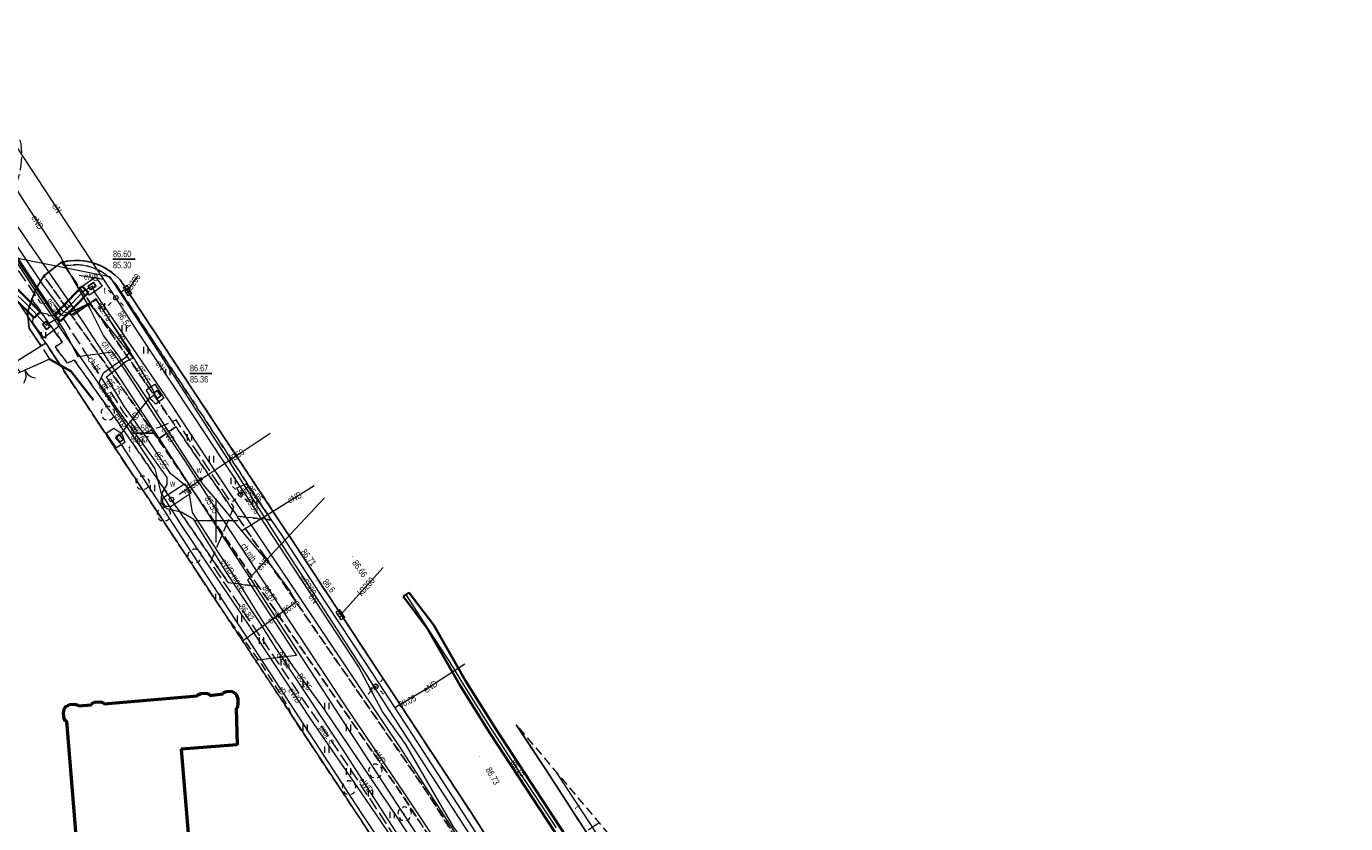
# Model space of a CAD drawing. Header units: metres. Extents: x 7504240 to 7504745, y 5782869 to 5783359.
# Tile 93 of 93: x 7504578 to 7504729, y 5783265 to 5783357. Entities that reach past the tile are written whole.
import ezdxf
from ezdxf.enums import TextEntityAlignment as Align

# ---------------------------------------------------------------- set-up
doc = ezdxf.new("R2010")
doc.units = ezdxf.units.M
doc.header["$MEASUREMENT"] = 0
for name, pattern in [('1.0_0.5', [1.5, 1, -0.5]), ('1.5_0.5', [2, 1.5, -0.5]), ('219-500', [0]), ('egug-500', [1, 0.5, -0.5]), ('otob_500', [0])]:
    doc.linetypes.add(name, pattern=pattern)
doc.layers.get('0').update_dxf_attribs({"color": 2, "linetype": 'CONTINUOUS', "lineweight": 5})
for name, color, linetype in [('203-punkt graniczny', 7, 'CONTINUOUS'), ('218-kontur użytku gruntowego', 7, 'CONTINUOUS'), ('219-działka ewidencyjna', 7, 'CONTINUOUS'), ('312-budynek ewidencyjny', 7, 'CONTINUOUS'), ('brama', 7, 'CONTINUOUS'), ('chodnik', 7, 'CONTINUOUS'), ('chodnik-Atr17', 7, 'CONTINUOUS'), ('drzewo liściaste', 7, 'CONTINUOUS'), ('jezdnia', 7, 'CONTINUOUS'), ('komora podziemna', 7, 'CONTINUOUS'), ('kratka ściekowa', 7, 'CONTINUOUS'), ('krawężnik', 7, 'CONTINUOUS'), ('latarnia', 7, 'CONTINUOUS'), ('obudowa ochronna przewodu', 7, 'CONTINUOUS'), ('ogrodzenie trwałe', 7, 'CONTINUOUS'), ('pikieta sztuczna', 7, 'CONTINUOUS'), ('pikieta sztuczna-Atr2', 7, 'CONTINUOUS'), ('przewód elektroenergetyczny podziemny', 7, 'CONTINUOUS'), ('przewód elektroenergetyczny podziemny - ob. projektowany', 7, 'CONTINUOUS'), ('przewód elektroenergetyczny podziemny - ob. projektowany-Atr1', 7, 'CONTINUOUS'), ('przewód elektroenergetyczny podziemny-Atr1', 7, 'CONTINUOUS'), ('przewód gazowy', 7, 'CONTINUOUS'), ('przewód kanalizacyjny', 7, 'CONTINUOUS'), ('przewód kanalizacyjny-Atr1', 7, 'CONTINUOUS'), ('przewód telekomunikacyjny podziemny', 7, 'CONTINUOUS'), ('przewód telekomunikacyjny podziemny-Atr1', 7, 'CONTINUOUS'), ('przewód wodociągowy', 7, 'CONTINUOUS'), ('przewód wodociągowy-Atr1', 7, 'CONTINUOUS'), ('Punkt budynku', 7, 'CONTINUOUS'), ('rzędna', 7, 'CONTINUOUS'), ('rzędna-Atr2', 7, 'CONTINUOUS'), ('rzędna-Atr3', 7, 'CONTINUOUS'), ('trawnik', 7, 'CONTINUOUS'), ('Wstawianie ramki sekcyjnej z opisem', 7, 'CONTINUOUS'), ('właz do komory lub kanału - okrągły', 7, 'CONTINUOUS'), ('właz do komory lub kanału - okrągły-Atr17', 7, 'CONTINUOUS'), ('właz do komory lub kanału - prostokątny', 7, 'CONTINUOUS'), ('właz do komory lub kanału - prostokątny-Atr17', 7, 'CONTINUOUS'), ('zasuwa lub zawór', 7, 'CONTINUOUS'), ('zasuwa lub zawór-Atr17', 7, 'CONTINUOUS')]:
    doc.layers.add(name, color=color, linetype=linetype)
doc.styles.get("Standard").update_dxf_attribs({"font": 'Working1250', "width": 0.75})
doc.linetypes.add('902-500', pattern='A,3.75,0,[1,ksztalty.shx,S=0.5,R=0,X=0,Y=0],3.75', length=7.5)

# ---------------------------------------------------------------- blocks, each defined once
blk = doc.blocks.new('PW01')
at = {"linetype": 'Continuous', "lineweight": 13}
h = blk.add_hatch(color=0, dxfattribs=at)
edge = h.paths.add_edge_path()
edge.add_arc((0, 0), 0.045, 0, 360)
blk = doc.blocks.new('SUPWP')
at = {"color": 0, "linetype": 'Continuous'}
blk.add_lwpolyline([(-0.375, -0.25), (0.375, -0.25), (0.375, 0.25), (-0.375, 0.25)], close=True, dxfattribs=at)
blk = doc.blocks.new('OP021')
at = {"linetype": 'Continuous', "lineweight": 13}
h = blk.add_hatch(color=0, dxfattribs=at)
edge = h.paths.add_edge_path()
edge.add_arc((0, 0), 0.05, 0, 360)
at = {"color": 0, "linetype": 'Continuous', "lineweight": 13}
for centre, start, end in [((-0.38, 0.124), 121.308, 202.548), ((0, 0.4), 49.272, 130.728), ((0.38, 0.124), 337.452, 58.692), ((-0.235, -0.324), 193.221, 274.871), ((0.235, -0.324), 265.129, 346.779)]:
    blk.add_arc(centre, 0.4, start, end, dxfattribs=at)
blk = doc.blocks.new('SM01')
at = {"color": 0, "linetype": 'Continuous', "lineweight": 13}
for p, q in [((-0.53, 0.531), (-0.883, 0.884)), ((0.531, 0.531), (0.884, 0.884)), ((-0.53, -0.53), (-0.883, -0.883)), ((0.531, -0.53), (0.884, -0.883))]:
    blk.add_line(p, q, dxfattribs=at)
blk.add_circle((0, 0), 0.25, dxfattribs=at)
blk = doc.blocks.new('US05')
at = {"color": 0, "linetype": 'Continuous', "lineweight": 13}
for p, q in [((-0.525, -0.25), (-0.525, 0.25)), ((-0.525, 0.25), (-0.175, 0.25)), ((-0.175, -0.25), (-0.175, 0.25)), ((-0.175, 0.25), (0.175, 0.25)), ((0.175, -0.25), (0.175, 0.25)), ((0.175, 0.25), (0.525, 0.25)), ((0.525, -0.25), (0.525, 0.25)), ((-0.525, -0.25), (-0.175, -0.25)), ((-0.175, -0.25), (0.175, -0.25)), ((0.175, -0.25), (0.525, -0.25))]:
    blk.add_line(p, q, dxfattribs=at)
blk = doc.blocks.new('US22')
at = {"color": 0, "linetype": 'Continuous', "lineweight": 13}
blk.add_circle((0, 0), 0.25, dxfattribs=at)
blk = doc.blocks.new('US25')
at = {"linetype": 'Continuous', "lineweight": 0}
h = blk.add_hatch(color=0, dxfattribs=at)
edge = h.paths.add_edge_path()
edge.add_arc((0, 0), 0.2, 0, 360)
blk = doc.blocks.new('TU04')
at = {"color": 0, "linetype": 'Continuous', "lineweight": 13}
for p, q in [((0, 0), (0, 0.75)), ((0.5, 0), (0.5, 0.75))]:
    blk.add_line(p, q, dxfattribs=at)
blk = doc.blocks.new('OK02')
at = {"color": 0, "linetype": 'Continuous', "lineweight": 0}
for centre, start, end in [((-1.5, 0), 0, 60), ((1.5, 0), 120, 180)]:
    blk.add_arc(centre, 1.5, start, end, dxfattribs=at)
blk = doc.blocks.new('203')
at = {"linetype": 'Continuous', "lineweight": 0}
h = blk.add_hatch(color=0, dxfattribs=at)
edge = h.paths.add_edge_path()
edge.add_arc((0, 0), 0.045, 0, 360)
blk = doc.blocks.new('PUNKTBUD')
at = {"color": 0}
blk.add_circle((0, 0), 0.045, dxfattribs=at)

msp = doc.modelspace()

# ---------------------------------------------------------------- linework, layer by layer
at = {"layer": '218-kontur użytku gruntowego', "color": 3, "linetype": 'egug-500', "lineweight": 18, "flags": 128}
for points in [[(7504580.47, 5783320.31), (7504570.57, 5783314.14)], [(7504627.45, 5783249.25), (7504580.47, 5783320.31)]]:
    msp.add_lwpolyline(points, dxfattribs=at)
at = {"layer": '219-działka ewidencyjna', "color": 7, "linetype": '219-500', "lineweight": 18, "flags": 128}
for points in [[(7504580.47, 5783320.31), (7504572.16, 5783332.8)], [(7504580.47, 5783320.31), (7504570.57, 5783314.14)], [(7504580.47, 5783320.31), (7504627.45, 5783249.25)]]:
    msp.add_lwpolyline(points, dxfattribs=at)
at = {"layer": '312-budynek ewidencyjny', "color": 7, "linetype": 'Continuous', "lineweight": 50, "flags": 128}
for points in [[(7504585.69, 5783278.96), (7504586.09, 5783279.15)], [(7504586.09, 5783279.15), (7504586.69, 5783279.21)], [(7504586.69, 5783279.21), (7504587.12, 5783279.08)], [(7504587.12, 5783279.08), (7504587.13, 5783278.98)], [(7504587.13, 5783278.98), (7504597.82, 5783279.88)], [(7504597.82, 5783279.88), (7504597.83, 5783279.97)], [(7504597.83, 5783279.97), (7504598.25, 5783280.16)], [(7504598.25, 5783280.16), (7504598.84, 5783280.2)], [(7504598.84, 5783280.2), (7504599.25, 5783280.07)], [(7504599.25, 5783280.07), (7504599.26, 5783279.94)], [(7504599.26, 5783279.94), (7504600.81, 5783280.11)], [(7504600.8, 5783280.23), (7504601.19, 5783280.39)], [(7504600.81, 5783280.11), (7504600.8, 5783280.23)], [(7504601.19, 5783280.39), (7504601.79, 5783280.41)], [(7504601.79, 5783280.41), (7504602.29, 5783280.08)], [(7504602.29, 5783280.08), (7504602.49, 5783279.53)], [(7504602.49, 5783279.53), (7504602.5, 5783278.92)], [(7504582.48, 5783277.98), (7504582.6, 5783278.42)], [(7504582.54, 5783277.39), (7504582.48, 5783277.98)], [(7504582.6, 5783278.42), (7504582.83, 5783278.72)], [(7504582.83, 5783278.72), (7504583.2, 5783278.9)], [(7504583.2, 5783278.9), (7504583.8, 5783278.95)], [(7504583.8, 5783278.95), (7504584.19, 5783278.82)], [(7504584.19, 5783278.82), (7504584.2, 5783278.74)], [(7504584.2, 5783278.74), (7504585.7, 5783278.86)], [(7504585.7, 5783278.86), (7504585.69, 5783278.96)], [(7504602.41, 5783278.48), (7504602.3, 5783278.48)], [(7504602.3, 5783278.48), (7504602.39, 5783274.28)], [(7504602.5, 5783278.92), (7504602.41, 5783278.48)], [(7504582.71, 5783276.99), (7504582.54, 5783277.39)], [(7504582.87, 5783277), (7504582.71, 5783276.99)], [(7504585.47, 5783245.12), (7504582.87, 5783277)], [(7504602.39, 5783274.28), (7504596, 5783273.76)], [(7504596, 5783273.76), (7504597.77, 5783252.18)]]:
    msp.add_lwpolyline(points, dxfattribs=at)
at = {"layer": 'brama', "color": 7, "linetype": 'otob_500', "lineweight": 18, "flags": 128}
msp.add_lwpolyline([(7504580.88, 5783318.49), (7504575.28, 5783315.96)], dxfattribs=at)
at = {"layer": 'chodnik', "color": 7, "linetype": '1.0_0.5', "lineweight": 18, "flags": 128}
for points in [[(7504580.26, 5783328.03), (7504582.28, 5783329.61), (7504582.62, 5783329.18), (7504595.39, 5783310.74), (7504594.01, 5783309.78), (7504593.34, 5783309.31)], [(7504584.26, 5783329.8), (7504584.76, 5783329.76), (7504585.26, 5783329.68), (7504585.74, 5783329.56), (7504586.22, 5783329.41), (7504586.33, 5783329.37), (7504586.79, 5783329.18), (7504587.24, 5783328.95), (7504587.67, 5783328.7), (7504588.08, 5783328.41), (7504588.46, 5783328.09), (7504588.83, 5783327.75), (7504588.99, 5783327.58), (7504607.24, 5783299.95), (7504609.35, 5783296.76), (7504629.22, 5783266.51), (7504632.21, 5783261.86), (7504640.76, 5783248.61), (7504694.57, 5783165.13), (7504699.72, 5783157.04), (7504698.72, 5783156.67), (7504697.66, 5783156.67), (7504696.73, 5783157.01), (7504695.96, 5783157.63), (7504695.43, 5783158.47), (7504650.61, 5783227.78), (7504647.37, 5783232.09), (7504632.32, 5783256.12), (7504623.51, 5783269.83), (7504602.38, 5783300.49), (7504606.32, 5783300.05), (7504588.44, 5783327.17), (7504588.12, 5783327.5), (7504587.77, 5783327.85), (7504587.38, 5783328.16), (7504586.97, 5783328.45), (7504586.53, 5783328.69), (7504586.08, 5783328.9), (7504585.75, 5783329.02), (7504585.27, 5783329.16), (7504584.78, 5783329.26), (7504584.28, 5783329.31), (7504583.78, 5783329.32), (7504583.28, 5783329.29), (7504582.79, 5783329.22), (7504582.62, 5783329.18), (7504582.28, 5783329.61), (7504582.77, 5783329.71), (7504583.27, 5783329.78), (7504583.76, 5783329.81)], [(7504593.34, 5783309.31), (7504604.89, 5783292.4), (7504601.38, 5783292.89), (7504591.27, 5783307.65), (7504583.74, 5783318.41), (7504582.95, 5783318.02), (7504581.55, 5783319.9), (7504582.34, 5783320.46), (7504578.86, 5783325.39), (7504579.4, 5783326.65), (7504580.26, 5783328.03)], [(7504697.28, 5783140.66), (7504697, 5783142.25), (7504696.26, 5783143.61), (7504694.91, 5783146.41), (7504694.42, 5783149.75), (7504694.33, 5783152.64), (7504693.73, 5783155.47), (7504692.66, 5783158.08), (7504691.15, 5783160.47), (7504690.46, 5783161.54), (7504682.63, 5783173.76), (7504681.69, 5783175.22), (7504677.1, 5783182.38), (7504648.58, 5783226.38), (7504645.38, 5783230.61), (7504630.15, 5783254.92), (7504621.39, 5783268.45), (7504604.89, 5783292.4), (7504593.34, 5783309.31), (7504595.39, 5783310.74), (7504602.38, 5783300.49), (7504623.51, 5783269.83), (7504632.32, 5783256.12), (7504647.37, 5783232.09), (7504650.61, 5783227.78), (7504695.43, 5783158.47), (7504695.96, 5783157.63), (7504696.73, 5783157.01), (7504697.66, 5783156.67), (7504698.72, 5783156.67), (7504699.72, 5783157.04), (7504701.15, 5783154.36), (7504699.43, 5783153.28), (7504698.21, 5783151.65), (7504697.65, 5783149.69), (7504697.8, 5783147.77), (7504698.59, 5783146.02), (7504699.92, 5783144.64)]]:
    msp.add_lwpolyline(points, close=True, dxfattribs=at)
at = {"layer": 'jezdnia', "color": 7, "linetype": '1.5_0.5', "lineweight": 18, "flags": 128}
for points in [[(7504721.281, 5783124.329), (7504710.4, 5783140.84), (7504707.9, 5783139.18), (7504707.15, 5783140), (7504706.85, 5783140.22), (7504706.58, 5783140.4), (7504706.25, 5783140.51), (7504705.88, 5783140.52), (7504705.56, 5783140.39), (7504704.13, 5783138.46), (7504697.66, 5783141.85), (7504698.65, 5783144.15), (7504698.87, 5783144.8), (7504699.77, 5783147.45), (7504699.97, 5783149.96), (7504699.88, 5783150.96), (7504701.77, 5783150.87), (7504701.76, 5783151.99), (7504701.15, 5783154.36), (7504699.72, 5783157.04), (7504694.57, 5783165.13), (7504640.76, 5783248.61), (7504632.21, 5783261.86), (7504629.22, 5783266.51), (7504609.35, 5783296.76), (7504588.99, 5783327.58), (7504588.83, 5783327.75), (7504588.46, 5783328.09), (7504588.08, 5783328.41), (7504587.67, 5783328.7), (7504587.24, 5783328.95), (7504586.79, 5783329.18), (7504586.33, 5783329.37), (7504586.22, 5783329.41), (7504585.74, 5783329.56), (7504585.26, 5783329.68), (7504584.76, 5783329.76), (7504584.26, 5783329.8), (7504583.76, 5783329.81), (7504583.27, 5783329.78), (7504582.77, 5783329.71), (7504582.28, 5783329.61), (7504580.26, 5783328.03), (7504579.4, 5783326.65), (7504578.86, 5783325.39), (7504578.36, 5783323.84), (7504578.56, 5783322.04), (7504579.94, 5783319.98), (7504580.88, 5783318.49), (7504577.57, 5783316.99), (7504574.98, 5783320.15), (7504567.49, 5783329.3), (7504572.18, 5783333.11), (7504574.6, 5783335.03), (7504576.32, 5783337.09), (7504576.55, 5783337.47), (7504576.79, 5783337.92), (7504577, 5783338.37), (7504577.18, 5783338.83), (7504577.34, 5783339.31), (7504577.47, 5783339.79), (7504577.58, 5783340.28), (7504577.65, 5783340.77), (7504577.7, 5783341.27), (7504577.72, 5783341.77), (7504577.71, 5783342.27), (7504577.69, 5783342.63), (7504577.63, 5783343.13), (7504577.54, 5783343.62), (7504577.444, 5783344.05)], [(7504634.397, 5783276.574), (7504637.72, 5783271.55), (7504679.26, 5783207.25), (7504703.98, 5783169.03), (7504708.24, 5783162.71), (7504710.1, 5783160.34), (7504712.91, 5783156.77), (7504717.79, 5783155.9), (7504718.5, 5783155.91), (7504719.13, 5783156.44), (7504719.08, 5783157.16), (7504718.16, 5783158.83), (7504713.07, 5783165.96), (7504708.95, 5783172.26), (7504684.13, 5783210.71), (7504673.14, 5783228.02), (7504665.828, 5783239.336)]]:
    msp.add_lwpolyline(points, dxfattribs=at)
at = {"layer": 'komora podziemna', "color": 30, "linetype": 'Continuous', "lineweight": 18, "flags": 128}
for points in [[(7504584.72, 5783326.89), (7504586.16, 5783327.93), (7504586.93, 5783326.86), (7504585.49, 5783325.82), (7504585.27, 5783326.11)], [(7504579.02, 5783323.27), (7504579.91, 5783323.86), (7504580.63, 5783323.69), (7504580.8, 5783323.46), (7504581.58, 5783323.52), (7504582.03, 5783322.83), (7504581.81, 5783322.11), (7504580.25, 5783320.94), (7504579, 5783322.65)], [(7504594.02, 5783314.03), (7504593.08, 5783313.34), (7504592.74, 5783313.67), (7504592.34, 5783313.98), (7504592.35, 5783314.37), (7504591.96, 5783314.97), (7504592.96, 5783315.63)], [(7504588.27, 5783310.57), (7504589.17, 5783309.98), (7504589.52, 5783308.93), (7504588.57, 5783308.34), (7504587.38, 5783310.02)]]:
    msp.add_lwpolyline(points, close=True, dxfattribs=at)
at = {"layer": 'komora podziemna', "color": 5, "linetype": 'Continuous', "lineweight": 18, "flags": 128}
msp.add_lwpolyline([(7504597.14, 5783303.14), (7504594.83, 5783301.6), (7504594.21, 5783301.61), (7504593.9, 5783302.05), (7504593.88, 5783302.61), (7504596.38, 5783304.2)], close=True, dxfattribs=at)
at = {"layer": 'krawężnik', "color": 7, "linetype": 'Continuous', "lineweight": 25, "flags": 128}
for points in [[(7504579.94, 5783319.98), (7504578.56, 5783322.04), (7504578.36, 5783323.84), (7504578.86, 5783325.39), (7504579.4, 5783326.65), (7504580.26, 5783328.03), (7504582.28, 5783329.61), (7504582.77, 5783329.71), (7504583.27, 5783329.78), (7504583.76, 5783329.81), (7504584.26, 5783329.8), (7504584.76, 5783329.76), (7504585.26, 5783329.68), (7504585.74, 5783329.56), (7504586.22, 5783329.41), (7504586.33, 5783329.37), (7504586.79, 5783329.18), (7504587.24, 5783328.95), (7504587.67, 5783328.7), (7504588.08, 5783328.41), (7504588.46, 5783328.09), (7504588.83, 5783327.75), (7504588.99, 5783327.58)], [(7504588.99, 5783327.58), (7504607.24, 5783299.95), (7504609.35, 5783296.76), (7504629.22, 5783266.51), (7504632.21, 5783261.86), (7504640.76, 5783248.61), (7504694.57, 5783165.13)], [(7504703.98, 5783169.03), (7504679.26, 5783207.25), (7504637.72, 5783271.55), (7504634.397, 5783276.574)]]:
    msp.add_lwpolyline(points, dxfattribs=at)
at = {"layer": 'obudowa ochronna przewodu', "color": 0, "linetype": 'CONTINUOUS', "lineweight": 35}
for p, q in [((7504568.649, 5783333.534), (7504579.119, 5783323.214)), ((7504569.351, 5783334.246), (7504579.821, 5783323.926)), ((7504581.449, 5783323.526), (7504584.639, 5783326.846)), ((7504582.171, 5783322.833), (7504585.361, 5783326.154)), ((7504584.639, 5783326.846), (7504585, 5783326.5)), ((7504585.361, 5783326.154), (7504585, 5783326.5)), ((7504579.119, 5783323.214), (7504579.47, 5783323.57)), ((7504579.821, 5783323.926), (7504579.47, 5783323.57)), ((7504581.449, 5783323.526), (7504581.81, 5783323.18)), ((7504582.171, 5783322.833), (7504581.81, 5783323.18)), ((7504621.456, 5783291.292), (7504621.792, 5783291.508)), ((7504621.482, 5783291.251), (7504621.456, 5783291.292)), ((7504624.274, 5783287.549), (7504621.482, 5783291.251)), ((7504622.128, 5783291.724), (7504621.792, 5783291.508)), ((7504622.138, 5783291.709), (7504622.128, 5783291.724)), ((7504624.946, 5783287.991), (7504622.138, 5783291.709)), ((7504627.897, 5783281.195), (7504624.274, 5783287.549)), ((7504628.583, 5783281.605), (7504624.946, 5783287.991)), ((7504631.343, 5783275.694), (7504627.897, 5783281.195)), ((7504632.017, 5783276.126), (7504628.583, 5783281.605)), ((7504638.674, 5783265.99), (7504632.017, 5783276.126)), ((7504638.006, 5783265.55), (7504631.343, 5783275.694)), ((7504647.156, 5783251.639), (7504638.006, 5783265.55)), ((7504647.824, 5783252.081), (7504638.674, 5783265.99))]:
    msp.add_line(p, q, dxfattribs=at)
at = {"layer": 'ogrodzenie trwałe', "color": 7, "linetype": '902-500', "lineweight": 35, "flags": 128}
msp.add_lwpolyline([(7504580.88, 5783318.49), (7504583.32, 5783317.12), (7504585.92, 5783313.78)], dxfattribs=at)
at = {"layer": 'przewód elektroenergetyczny podziemny', "color": 1, "linetype": 'Continuous', "lineweight": 18, "flags": 128}
for points in [[(7504560.011, 5783354.908), (7504562.16, 5783351.67), (7504566.55, 5783352.15), (7504568.77, 5783348.83), (7504566.51, 5783345.28), (7504572.05, 5783336.95), (7504576.5, 5783330.56), (7504580.32, 5783324.69), (7504582.54, 5783321.43), (7504586.41, 5783315.84)], [(7504560.177, 5783355.048), (7504561.41, 5783353.2), (7504563.36, 5783350.24), (7504566.99, 5783344.77), (7504573.56, 5783335.12), (7504577, 5783330.16), (7504579.77, 5783325.95), (7504582.59, 5783321.79), (7504584.14, 5783318.81), (7504588.09, 5783319.33), (7504589.47, 5783317.36), (7504593.1, 5783311.78), (7504596.36, 5783306.86), (7504599.88, 5783301.41), (7504603.65, 5783295.72), (7504608.54, 5783288.27), (7504614.78, 5783278.76), (7504621.29, 5783269.11), (7504627.13, 5783260.32)], [(7504560.79, 5783351.66), (7504561.51, 5783352.03), (7504566.23, 5783355.03), (7504568.06, 5783352.19), (7504573.77, 5783343.24), (7504577.95, 5783336.6), (7504582.17, 5783330.23), (7504583.99, 5783326.94), (7504585.5, 5783324.32), (7504587.08, 5783321.18), (7504588.72, 5783318.97), (7504592.73, 5783312.94), (7504596.65, 5783306.9), (7504598.48, 5783304.14), (7504600.62, 5783301.62), (7504602.91, 5783298.82), (7504606.39, 5783294.67), (7504608.43, 5783291.92)], [(7504588.51, 5783325.53), (7504574.99, 5783346.07)], [(7504624.21, 5783258.8), (7504618.76, 5783267.17), (7504614.63, 5783273.59), (7504609.13, 5783281.91), (7504606.87, 5783285.33), (7504605.09, 5783288.18), (7504601.26, 5783293.93), (7504597.43, 5783300.09), (7504595.98, 5783300.94), (7504594.33, 5783301.34), (7504593.71, 5783301.98), (7504593.76, 5783303.09), (7504594.39, 5783304.11), (7504594.39, 5783304.94), (7504592.05, 5783308.16), (7504588.58, 5783312.93), (7504586.64, 5783315.69), (7504586.67, 5783316), (7504587.1, 5783316.91), (7504588.23, 5783317.75), (7504589.63, 5783318.71), (7504590.17, 5783319.41), (7504586.29, 5783325.28), (7504582.45, 5783323.45), (7504581.32, 5783324.01), (7504578.5, 5783328.26), (7504571.67, 5783338.61)], [(7504622.93, 5783262.69), (7504619.68, 5783267.58), (7504616.32, 5783272.55), (7504612.44, 5783278.31), (7504608.87, 5783283.21), (7504605.24, 5783288.62), (7504603.14, 5783292), (7504600.28, 5783296.31), (7504597.3, 5783300.93), (7504596.84, 5783303.72), (7504594.76, 5783305.37), (7504591.97, 5783309.58), (7504589.49, 5783313.02), (7504587.41, 5783316.46), (7504589.64, 5783318.21), (7504590.5, 5783318.65), (7504588.51, 5783321.16), (7504586.82, 5783323.26), (7504585.58, 5783324.73), (7504584.5, 5783324.35), (7504583.36, 5783323.52), (7504582.44, 5783323.98), (7504580.21, 5783326.94), (7504576.86, 5783331.99)], [(7504584.3, 5783328.12), (7504587.1, 5783327.68)], [(7504647.96, 5783233.53), (7504632.86, 5783256.67), (7504630.41, 5783260.6), (7504627.2, 5783264.87), (7504621.76, 5783274.3), (7504619.03, 5783278.12), (7504617.7, 5783280.65), (7504616.33, 5783283.25), (7504603.17, 5783303.29), (7504590.96, 5783321.75), (7504588.51, 5783325.53)], [(7504586.41, 5783315.84), (7504590.43, 5783309.7), (7504592.97, 5783305.9), (7504593.65, 5783303.15), (7504596.14, 5783299.24), (7504603.81, 5783287.85), (7504610.75, 5783277.33), (7504617.05, 5783268.17)], [(7504602.77, 5783303), (7504602.38, 5783303.75), (7504603.45, 5783304.2), (7504607.44, 5783298.38), (7504612.52, 5783290.59), (7504617.09, 5783283.7), (7504620.5, 5783278.51), (7504622.98, 5783274.68), (7504629.26, 5783264.94), (7504631.47, 5783261.59), (7504634.77, 5783256.65), (7504645.29, 5783240.75), (7504648.49, 5783235.82), (7504647.6, 5783234.95), (7504647.4, 5783233.24)], [(7504603.17, 5783303.29), (7504602.77, 5783303)], [(7504602.91, 5783298.82), (7504607.88, 5783301.89), (7504611.242, 5783304.007)], [(7504612.434, 5783302.595), (7504603.6, 5783293.14), (7504609.22, 5783284.52), (7504604.46, 5783283.96)], [(7504603.03, 5783286.21), (7504609.16, 5783290.68), (7504608.43, 5783291.92)], [(7504639.01, 5783264.74), (7504637.67, 5783266.79), (7504633.8, 5783272.65), (7504631.82, 5783275.68), (7504631.54, 5783276.13), (7504628.51, 5783280.96), (7504627.97, 5783281.85), (7504626.78, 5783283.79), (7504626.35, 5783284.46), (7504625.19, 5783286.22), (7504624.31, 5783287.57), (7504622.33, 5783290.67), (7504621.755, 5783291.551)], [(7504628.526, 5783283.529), (7504624.27, 5783280.75), (7504620.5, 5783278.51)], [(7504617.7, 5783280.65), (7504618.32, 5783280.98)], [(7504617.05, 5783268.17), (7504621.53, 5783261.57), (7504624.28, 5783257.43), (7504622.79, 5783256.29)]]:
    msp.add_lwpolyline(points, dxfattribs=at)
at = {"layer": 'przewód elektroenergetyczny podziemny - ob. projektowany', "color": 1, "linetype": '1.5_0.5', "lineweight": 18, "flags": 128}
msp.add_lwpolyline([(7504643.893, 5783265.323), (7504627.07, 5783253.85), (7504620.46, 5783263.82), (7504614.02, 5783273.56), (7504607.33, 5783283.34), (7504599.37, 5783295.19), (7504602.04, 5783301.54), (7504595.41, 5783311.52), (7504591.29, 5783309.77), (7504589.43, 5783312.39), (7504582.96, 5783322.45), (7504581.52, 5783324.7), (7504579.88, 5783324.92), (7504579.7, 5783325.19), (7504571.39, 5783337.52), (7504569.67, 5783340.12), (7504568.12, 5783342.51), (7504562.6, 5783351.02), (7504562.76, 5783352.44), (7504561.49, 5783354.3), (7504560.72, 5783355.504)], dxfattribs=at)
at = {"layer": 'przewód gazowy', "color": 52, "linetype": 'Continuous', "lineweight": 18, "flags": 128}
msp.add_lwpolyline([(7504562.088, 5783356.652), (7504563.55, 5783354.42), (7504570.18, 5783344.51), (7504577.1, 5783333.86), (7504584.71, 5783322.79), (7504593.92, 5783308.66), (7504601.11, 5783297.64), (7504608.48, 5783286.32), (7504616.47, 5783274.02), (7504623.8, 5783262.71)], dxfattribs=at)
at = {"layer": 'przewód kanalizacyjny', "color": 34, "linetype": 'Continuous', "lineweight": 18, "flags": 128}
for points in [[(7504590.981, 5783328.012), (7504589.85, 5783326.35)], [(7504619.164, 5783294.621), (7504614.26, 5783289.18)]]:
    msp.add_lwpolyline(points, dxfattribs=at)
at = {"layer": 'przewód telekomunikacyjny podziemny', "color": 30, "linetype": 'Continuous', "lineweight": 18, "flags": 128}
for points in [[(7504580.51, 5783322.4), (7504579.45, 5783323.56), (7504579.08, 5783323.94), (7504569.39, 5783333.51), (7504569.03, 5783333.91), (7504568.07, 5783335.11)], [(7504585.82, 5783326.87), (7504585.04, 5783326.44), (7504584.68, 5783326.16), (7504582.1, 5783323.48), (7504581.81, 5783323.16), (7504580.51, 5783322.4)], [(7504677.65, 5783189.47), (7504676.86, 5783189.88), (7504674.98, 5783192.66), (7504669.6, 5783200.77), (7504648, 5783233.05), (7504647.21, 5783234.1), (7504638.18, 5783248.08), (7504632.48, 5783256.33), (7504620.99, 5783274.16), (7504616.66, 5783280.58), (7504599.04, 5783306.94), (7504594.77, 5783313.45), (7504586.06, 5783326.23), (7504585.82, 5783326.87)], [(7504592.99, 5783314.49), (7504592.55, 5783315.37), (7504590.55, 5783318.64), (7504586.23, 5783325.41), (7504583.63, 5783323.49)], [(7504588.45, 5783309.45), (7504589.13, 5783310.01), (7504592.34, 5783314.01), (7504592.99, 5783314.49)], [(7504626.64, 5783251.4), (7504626.13, 5783252.12), (7504624.22, 5783255.09), (7504616.71, 5783266.39), (7504607.34, 5783280.78), (7504599.64, 5783292.56), (7504592.53, 5783303.49), (7504589.13, 5783308.69), (7504588.45, 5783309.45)], [(7504639.01, 5783264.74), (7504637.67, 5783266.79), (7504633.8, 5783272.65), (7504631.82, 5783275.68), (7504631.54, 5783276.13), (7504628.51, 5783280.96), (7504627.97, 5783281.85), (7504626.78, 5783283.79), (7504626.35, 5783284.46), (7504625.19, 5783286.22), (7504624.31, 5783287.57), (7504622.33, 5783290.67), (7504621.755, 5783291.551)], [(7504729.491, 5783131.228), (7504720.06, 5783145.59), (7504712.08, 5783157.39), (7504700.6, 5783175.97), (7504684.94, 5783199.68), (7504664.43, 5783231.79), (7504652.42, 5783250.14), (7504642.94, 5783265.15), (7504639.05, 5783271.061)]]:
    msp.add_lwpolyline(points, dxfattribs=at)
at = {"layer": 'przewód wodociągowy', "color": 5, "linetype": 'Continuous', "lineweight": 18, "flags": 128}
for points in [[(7504559.271, 5783354.288), (7504566.46, 5783343.33), (7504574.93, 5783330.53), (7504587.79, 5783327.96), (7504590.49, 5783323.81), (7504600.98, 5783307.54), (7504606.31, 5783299.1), (7504616.63, 5783283.22), (7504619.49, 5783278.73), (7504630.45, 5783261.83), (7504633.65, 5783257.07)], [(7504598.29, 5783304.75), (7504606.176, 5783310.009)], [(7504595.77, 5783303.01), (7504596.84, 5783303.72), (7504598.29, 5783304.75)]]:
    msp.add_lwpolyline(points, dxfattribs=at)
at = {"layer": 'rzędna-Atr2', "color": 7, "flags": 128}
for points in [[(7504588.172, 5783329.958), (7504590.704, 5783329.958)], [(7504596.994, 5783316.865), (7504599.499, 5783316.865)], [(7504590.201, 5783309.992), (7504592.743, 5783309.992)]]:
    msp.add_lwpolyline(points, dxfattribs=at)
at = {"layer": 'trawnik', "color": 7, "linetype": '1.0_0.5', "lineweight": 18, "flags": 128}
for points in [[(7504588.12, 5783327.5), (7504588.44, 5783327.17), (7504606.32, 5783300.05), (7504602.38, 5783300.49), (7504595.39, 5783310.74), (7504582.62, 5783329.18), (7504582.79, 5783329.22), (7504583.28, 5783329.29), (7504583.78, 5783329.32), (7504584.28, 5783329.31), (7504584.78, 5783329.26), (7504585.27, 5783329.16), (7504585.75, 5783329.02), (7504586.08, 5783328.9), (7504586.53, 5783328.69), (7504586.97, 5783328.45), (7504587.38, 5783328.16), (7504587.77, 5783327.85)], [(7504608.68, 5783277.59), (7504608.31, 5783278.58), (7504605.31, 5783283.4), (7504601.65, 5783288.42), (7504600.91, 5783289.39), (7504580.47, 5783320.31), (7504579.94, 5783319.98), (7504578.56, 5783322.04), (7504578.36, 5783323.84), (7504578.86, 5783325.39), (7504582.34, 5783320.46), (7504581.55, 5783319.9), (7504582.95, 5783318.02), (7504583.74, 5783318.41), (7504591.27, 5783307.65), (7504601.38, 5783292.89), (7504604.89, 5783292.4), (7504621.39, 5783268.45), (7504630.15, 5783254.92), (7504630.99, 5783251.57), (7504627.45, 5783249.25), (7504626.98, 5783250.02)], [(7504665.83, 5783239.34), (7504673.14, 5783228.02), (7504684.13, 5783210.71), (7504679.26, 5783207.25), (7504637.72, 5783271.55), (7504634.4, 5783276.57)]]:
    msp.add_lwpolyline(points, close=True, dxfattribs=at)
at = {"layer": 'Wstawianie ramki sekcyjnej z opisem', "color": 7, "linetype": 'Continuous', "lineweight": 13, "flags": 128}
for points in [[(7504600, 5783297.5), (7504600, 5783302.5)], [(7504597.5, 5783300), (7504602.5, 5783300)]]:
    msp.add_lwpolyline(points, dxfattribs=at)

# ---------------------------------------------------------------- block references
at = {"layer": '203-punkt graniczny', "color": 7, "linetype": 'Continuous', "lineweight": 18}
msp.add_blockref('203', (7504580.47, 5783320.31), dxfattribs=at)
at = {"layer": 'brama', "color": 7, "linetype": 'Continuous', "lineweight": 18, "rotation": 204.313}
msp.add_blockref('OK02', (7504578.08, 5783317.225), dxfattribs=at)
at = {"layer": 'drzewo liściaste', "color": 94, "linetype": 'Continuous', "lineweight": 18}
for p in [(7504587.58, 5783312.3), (7504591.56, 5783304.32), (7504594, 5783300.7), (7504597.54, 5783295.92), (7504618.26, 5783271.26), (7504615.24, 5783269.35), (7504621.61, 5783266.36)]:
    msp.add_blockref('OP021', p, dxfattribs=at)
at = {"layer": 'kratka ściekowa', "color": 34, "linetype": 'Continuous', "lineweight": 18}
for p, rotation in [((7504589.85, 5783326.35), 121.166), ((7504614.26, 5783289.18), 124.134)]:
    msp.add_blockref('US05', p, dxfattribs=dict(at, rotation=rotation))
at = {"layer": 'latarnia', "color": 7, "linetype": 'Continuous', "lineweight": 18}
for p in [(7504588.51, 5783325.53), (7504602.77, 5783303), (7504618.32, 5783280.98)]:
    msp.add_blockref('SM01', p, dxfattribs=at)
at = {"layer": 'pikieta sztuczna', "color": 7, "linetype": 'Continuous', "lineweight": 13}
for p in [(7504588.5, 5783327.72), (7504578.67, 5783321.1), (7504615.65, 5783295.84), (7504611.45, 5783293.15), (7504611.95, 5783293.29), (7504604.89, 5783292.4), (7504602.96, 5783291.05), (7504630.16, 5783272.9)]:
    msp.add_blockref('PW01', p, dxfattribs=at)
at = {"layer": 'Punkt budynku', "color": 5, "linetype": 'Continuous', "lineweight": 18}
for p in [(7504586.09, 5783279.15), (7504586.69, 5783279.21), (7504587.12, 5783279.08), (7504597.82, 5783279.88), (7504597.83, 5783279.97), (7504598.25, 5783280.16), (7504598.84, 5783280.2), (7504599.25, 5783280.07), (7504599.26, 5783279.94), (7504600.8, 5783280.23), (7504600.81, 5783280.11), (7504601.19, 5783280.39), (7504601.79, 5783280.41), (7504602.29, 5783280.08), (7504602.49, 5783279.53), (7504582.48, 5783277.98), (7504582.6, 5783278.42), (7504582.83, 5783278.72), (7504583.2, 5783278.9), (7504583.8, 5783278.95), (7504584.19, 5783278.82), (7504584.2, 5783278.74), (7504585.69, 5783278.96), (7504585.7, 5783278.86), (7504587.13, 5783278.98), (7504602.3, 5783278.48), (7504602.41, 5783278.48), (7504602.5, 5783278.92), (7504582.54, 5783277.39), (7504582.71, 5783276.99), (7504582.87, 5783277), (7504596, 5783273.76), (7504602.39, 5783274.28)]:
    msp.add_blockref('PUNKTBUD', p, dxfattribs=at)
at = {"layer": 'rzędna', "color": 30, "linetype": 'Continuous', "lineweight": 18}
for p, rotation in [((7504585.77, 5783326.85), 34.242), ((7504580.51, 5783322.35), 306.646), ((7504593.24, 5783314.45), 306.29), ((7504588.92, 5783309.43), 306.647)]:
    msp.add_blockref('PW01', p, dxfattribs=dict(at, rotation=rotation))
for p in [(7504586.23, 5783325.41), (7504592.55, 5783315.37)]:
    msp.add_blockref('PW01', p, dxfattribs=at)
at = {"layer": 'rzędna', "color": 1, "linetype": 'Continuous', "lineweight": 18}
for p in [(7504586.29, 5783325.28), (7504581.32, 5783324.01), (7504586.82, 5783323.26), (7504584.14, 5783318.81), (7504588.09, 5783319.33), (7504590.5, 5783318.65), (7504586.64, 5783315.69), (7504587.41, 5783316.46), (7504592.05, 5783308.16), (7504594.76, 5783305.37), (7504603.17, 5783303.29), (7504603.45, 5783304.2), (7504595.98, 5783300.94), (7504597.3, 5783300.93), (7504599.88, 5783301.41), (7504597.43, 5783300.09), (7504609.16, 5783290.68), (7504606.87, 5783285.33), (7504608.87, 5783283.21), (7504620.5, 5783278.51), (7504614.63, 5783273.59), (7504633.8, 5783272.65)]:
    msp.add_blockref('PW01', p, dxfattribs=at)
at = {"layer": 'trawnik', "color": 7, "linetype": 'Continuous', "lineweight": 18}
for p in [(7504586.719, 5783324.149), (7504579.959, 5783320.849), (7504589.219, 5783321.649), (7504591.719, 5783319.149), (7504594.219, 5783316.649), (7504596.719, 5783309.149), (7504599.219, 5783306.649), (7504601.719, 5783304.149), (7504592.459, 5783303.349), (7504604.219, 5783301.649), (7504599.959, 5783290.849), (7504602.459, 5783288.349), (7504604.959, 5783285.849), (7504607.459, 5783283.349), (7504609.959, 5783280.849), (7504612.459, 5783278.349), (7504609.959, 5783275.849), (7504614.959, 5783275.849), (7504612.459, 5783273.349), (7504614.959, 5783270.849), (7504617.459, 5783268.349), (7504619.959, 5783265.849)]:
    msp.add_blockref('TU04', p, dxfattribs=at)
at = {"layer": 'właz do komory lub kanału - okrągły', "color": 7, "linetype": 'Continuous', "lineweight": 18}
msp.add_blockref('US22', (7504594.88, 5783302.41), dxfattribs=at)
at = {"layer": 'właz do komory lub kanału - prostokątny', "color": 7, "linetype": 'Continuous', "lineweight": 18}
for p, rotation in [((7504585.77, 5783326.85), 34.242), ((7504580.51, 5783322.35), 306.646), ((7504593.24, 5783314.45), 306.29), ((7504588.92, 5783309.43), 306.647)]:
    msp.add_blockref('SUPWP', p, dxfattribs=dict(at, rotation=rotation))
at = {"layer": 'zasuwa lub zawór', "color": 5, "linetype": 'Continuous', "lineweight": 18, "rotation": 121.228}
msp.add_blockref('US25', (7504598.29, 5783304.75), dxfattribs=at)

# ---------------------------------------------------------------- texts
at = {"layer": 'chodnik-Atr17', "color": 7, "width": 0.667}
for s, rotation, p in [('ch.mb.', 305.667, (7504587.825, 5783319.46)), ('ch.bt.', 305.906, (7504586.1, 5783317.84))]:
    msp.add_text(s, height=0.75, rotation=rotation, dxfattribs=at).set_placement(p, align=Align.MIDDLE_CENTER)
msp.add_text('ch.mb.', height=0.75, rotation=304.297, dxfattribs=at).set_placement((7504603.38, 5783297.5), align=Align.TOP_LEFT)
at = {"layer": 'pikieta sztuczna-Atr2', "color": 7, "width": 0.667}
for s, rotation, p in [('86.54', 300.012, (7504588.626, 5783323.708)), ('86.71', 308.171, (7504609.669, 5783296.342)), ('86.66', 305.404, (7504615.554, 5783295.11)), ('86.6', 307.863, (7504612.133, 5783292.92)), ('86.82', 306.409, (7504602.545, 5783290.073)), ('86.73', 299.416, (7504630.865, 5783271.425))]:
    msp.add_text(s, height=0.75, rotation=rotation, dxfattribs=at).set_placement(p)
msp.add_text('86.87', height=0.75, rotation=304.601, dxfattribs=at).set_placement((7504605.86, 5783292.68), align=Align.TOP_LEFT)
at = {"layer": 'przewód elektroenergetyczny podziemny - ob. projektowany-Atr1', "color": 1, "width": 0.667}
msp.add_text('proj. e', height=0.75, rotation=304.374, dxfattribs=at).set_placement((7504612.07, 5783276.41), align=Align.MIDDLE_LEFT)
msp.add_text('proj. e', height=0.75, rotation=304.374, dxfattribs=at).set_placement((7504612.07, 5783276.41), align=Align.MIDDLE_LEFT)
at = {"layer": 'przewód elektroenergetyczny podziemny-Atr1', "color": 1, "width": 0.667}
for s, rotation, p in [('eN', 304.317, (7504581.75, 5783335.8)), ('eND', 300.908, (7504579.525, 5783334.191)), ('eND', -8.931, (7504585.7, 5783327.9)), ('eN', 304.445, (7504593.635, 5783317.77)), ('eWD', 308.469, (7504589.185, 5783311.543)), ('eWD', 304.658, (7504594.507, 5783309.815)), ('eN', 35.942, (7504602.97, 5783303.145)), ('eNB', 27.979, (7504608.985, 5783302.628)), ('eNB', 46.943, (7504605.37, 5783295.041)), ('eN', 304.09, (7504611.196, 5783291.034)), ('eNB', 36.101, (7504606.675, 5783288.87)), ('eN', 28.025, (7504618.01, 5783280.815)), ('eND', 33.143, (7504624.562, 5783280.941)), ('eWD', 308.469, (7504617.193, 5783269.645))]:
    msp.add_text(s, height=0.75, rotation=rotation, dxfattribs=at).set_placement(p, align=Align.MIDDLE_CENTER)
for s, rotation, p in [('eWD-niecz.', -56.433, (7504600.82, 5783295.5)), ('eWD', -56.588, (7504608.52, 5783280.72)), ('eWD', -55.996, (7504618.2, 5783273.69))]:
    msp.add_text(s, height=0.75, rotation=rotation, dxfattribs=at).set_placement(p, align=Align.MIDDLE_LEFT)
at = {"layer": 'przewód kanalizacyjny-Atr1', "color": 34, "width": 0.667}
msp.add_text('kB200', height=0.75, rotation=55.765, dxfattribs=at).set_placement((7504590.416, 5783327.181), align=Align.MIDDLE_CENTER)
msp.add_text('kB200', height=0.75, rotation=47.974, dxfattribs=at).set_placement((7504616.39, 5783291.55), align=Align.MIDDLE_LEFT)
at = {"layer": 'przewód telekomunikacyjny podziemny-Atr1', "color": 30, "width": 0.667}
for s, rotation, p in [('tD', 46.209, (7504583.063, 5783324.769)), ('tD', 51.211, (7504590.714, 5783311.979)), ('tD', 304.034, (7504607.562, 5783280.442)), ('t', 303.644, (7504641.453, 5783267.171))]:
    msp.add_text(s, height=0.75, rotation=rotation, dxfattribs=at).set_placement(p, align=Align.MIDDLE_CENTER)
msp.add_text('tD', height=0.75, rotation=-57.458, dxfattribs=at).set_placement((7504588.88, 5783321.26), align=Align.MIDDLE_LEFT)
at = {"layer": 'przewód wodociągowy-Atr1', "color": 5, "width": 0.667}
for s, rotation, p in [('wB50', 33.698, (7504602.233, 5783307.379)), ('wB50', 35.388, (7504597.042, 5783303.863)), ('wB300', 304.222, (7504610.504, 5783292.605))]:
    msp.add_text(s, height=0.75, rotation=rotation, dxfattribs=at).set_placement(p, align=Align.MIDDLE_CENTER)
at = {"layer": 'rzędna-Atr2', "color": 30, "width": 0.667}
for s, p in [('86.60', (7504588.172, 5783329.965)), ('86.67', (7504596.994, 5783316.873)), ('86.58', (7504590.201, 5783309.999))]:
    msp.add_text(s, height=0.75, dxfattribs=at).set_placement(p, align=Align.BOTTOM_LEFT)
at = {"layer": 'rzędna-Atr2', "color": 1, "width": 0.667}
for s, rotation, p in [('85.25', 307.941, (7504580.644, 5783325.288)), ('85.95', 305.574, (7504586.807, 5783315.525)), ('85.75', 312.809, (7504587.602, 5783316.085)), ('85.85', -53.966, (7504590.43, 5783310.39)), ('85.55', -56.467, (7504593.16, 5783307.78)), ('85.95', 312.019, (7504603.755, 5783303.823)), ('85.55', 300.982, (7504598.953, 5783302.698)), ('85.95', 304.009, (7504603.61, 5783302.611)), ('86.05', 35.384, (7504607.735, 5783289.536)), ('86.65', 308.094, (7504607.172, 5783284.802)), ('86.25', -53.924, (7504609.5, 5783282.35)), ('86.05', 25.084, (7504620.956, 5783278.811)), ('86.15', 308.44, (7504633.981, 5783272.44))]:
    msp.add_text(s, height=0.75, rotation=rotation, dxfattribs=at).set_placement(p, align=Align.MIDDLE_LEFT)
at = {"layer": 'rzędna-Atr2', "color": 30, "width": 0.667}
for s, rotation, p in [('85.75', 303.792, (7504586.658, 5783324.739)), ('85.65', 299.036, (7504591.18, 5783317.626))]:
    msp.add_text(s, height=0.75, rotation=rotation, dxfattribs=at).set_placement(p, align=Align.MIDDLE_LEFT)
at = {"layer": 'rzędna-Atr3', "color": 30, "width": 0.667}
for s, p in [('85.30', (7504588.172, 5783328.69)), ('85.36', (7504596.994, 5783315.598)), ('85.27', (7504590.201, 5783308.724))]:
    msp.add_text(s, height=0.75, dxfattribs=at).set_placement(p, align=Align.BOTTOM_LEFT)
at = {"layer": 'właz do komory lub kanału - okrągły-Atr17', "color": 7, "width": 0.667}
msp.add_text('w', height=0.75, dxfattribs=at).set_placement((7504594.711, 5783304.26), align=Align.MIDDLE_LEFT)
at = {"layer": 'właz do komory lub kanału - prostokątny-Atr17', "color": 7, "width": 0.667}
for p in [(7504587.118, 5783326.364), (7504581.773, 5783321.311), (7504593.122, 5783312.418), (7504589.936, 5783308.23)]:
    msp.add_text('t', height=0.75, dxfattribs=at).set_placement(p, align=Align.MIDDLE_LEFT)
at = {"layer": 'zasuwa lub zawór-Atr17', "color": 5, "width": 0.667}
msp.add_text('w', height=0.75, dxfattribs=at).set_placement((7504597.769, 5783305.802), align=Align.MIDDLE_LEFT)

doc.saveas('drawing.dxf')
